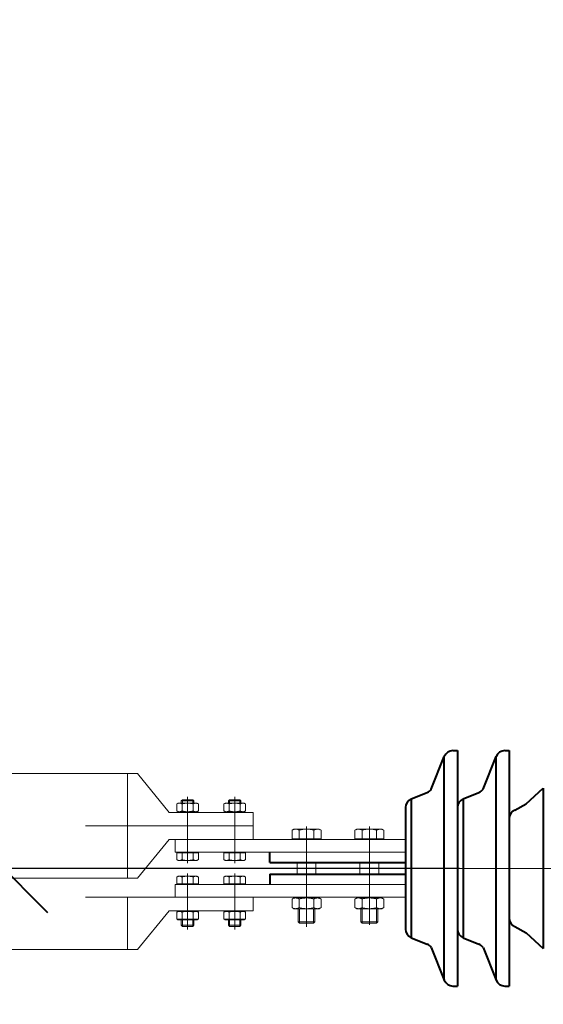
# Model space of a CAD drawing. Header units: millimetres. Extents: x 0 to 594, y 0 to 420.
# Tile 5 of 50: x 82 to 94, y 151 to 174. Entities that reach past the tile are written whole.
import ezdxf

# ---------------------------------------------------------------- set-up
doc = ezdxf.new("R2010")
doc.units = ezdxf.units.MM
for name, pattern in [('K5LT32782', [30.2, 24, -3, 0.2, -3]), ('K5LT_AXLED', [17.302989, 12.802989, -1.5, 1.5, -1.5]), ('K5LT_BASIC', [0]), ('K5LT_DASHED', [6, 4, -2]), ('K5LT_THIN', [0])]:
    doc.linetypes.add(name, pattern=pattern)
doc.styles.add('KDIMTEXTSTYLE', font='GOST_AU.SHX', dxfattribs={"width": 0.96, "oblique": 15, "height": 5})
doc.dimstyles.new('KDIMSTYLE (0.03)', dxfattribs={"dimtxt": 5, "dimasz": 1, "dimexe": 2, "dimexo": 0, "dimgap": 1, "dimtad": 1, "dimlfac": 40, "dimtxsty": 'KDIMTEXTSTYLE', "dimsah": 1, "dimcen": 0, "dimdle": 1, "dimadec": 0, "dimazin": 0, "dimtfac": 0.667, "dimtmove": 0, "dimatfit": 3, "dimfxl": 1, "dimtvp": 1, "dimtfill": 1, "dimtolj": 1, "dimtzin": 0, "dimarcsym": 0})

# ---------------------------------------------------------------- blocks, each defined once
blk = doc.blocks.new('KDIMARROW_03')
at = {"color": 0, "linetype": 'K5LT_BASIC', "lineweight": 40}
blk.add_line((-1.061, -1.061), (1.061, 1.061), dxfattribs=at)
at = {"color": 0, "linetype": 'K5LT_THIN', "lineweight": 18}
for q in [(-1, 0), (2, 0)]:
    blk.add_line((0, 0), q, dxfattribs=at)
blk = doc.blocks.new('U258')
at = {"color": 5, "linetype": 'K5LT_THIN', "lineweight": 18, "true_color": 0x0000ff}
for p, q in [((85.532, 154.516), (85.532, 154.816)), ((85.532, 154.816), (91.032, 154.816)), ((91.032, 154.816), (91.032, 154.516)), ((91.032, 154.516), (85.532, 154.516))]:
    blk.add_line(p, q, dxfattribs=at)
blk = doc.blocks.new('U259')
at = {"color": 5, "linetype": 'K5LT_THIN', "lineweight": 18, "true_color": 0x0000ff}
for p, q in [((85.532, 153.441), (85.532, 153.741)), ((85.532, 153.741), (91.032, 153.741)), ((91.032, 153.741), (91.032, 153.441)), ((91.032, 153.441), (85.532, 153.441))]:
    blk.add_line(p, q, dxfattribs=at)
blk = doc.blocks.new('U320')
at = {"color": 7, "linetype": 'K5LT_DASHED', "lineweight": 18}
for p, q in [((87.39, 155.141), (81.39, 155.141)), ((81.39, 155.141), (81.39, 153.891)), ((84.39, 153.891), (84.39, 155.141)), ((85.828, 154.791), (85.828, 155.166)), ((86.953, 154.791), (86.953, 155.166)), ((87.39, 155.141), (87.39, 154.816)), ((85.39, 154.816), (84.635, 153.891)), ((87.39, 154.816), (85.39, 154.816)), ((81.39, 153.891), (84.635, 153.891))]:
    blk.add_line(p, q, dxfattribs=at)
blk = doc.blocks.new('U321')
at = {"color": 7, "linetype": 'K5LT_DASHED', "lineweight": 18}
for p, q in [((81.39, 155.141), (81.39, 156.391)), ((81.39, 156.391), (84.635, 156.391)), ((84.39, 156.391), (84.39, 155.141)), ((85.39, 155.466), (84.635, 156.391)), ((87.39, 155.466), (85.39, 155.466)), ((85.828, 155.491), (85.828, 155.116)), ((86.953, 155.491), (86.953, 155.116)), ((87.39, 155.141), (87.39, 155.466)), ((87.39, 155.141), (81.39, 155.141))]:
    blk.add_line(p, q, dxfattribs=at)
blk = doc.blocks.new('U322')
at = {"color": 7, "linetype": 'K5LT_DASHED', "lineweight": 18}
for p, q in [((87.39, 153.441), (81.39, 153.441)), ((81.39, 153.441), (81.39, 152.191)), ((84.39, 152.191), (84.39, 153.441)), ((85.828, 153.441), (85.828, 153.466)), ((86.953, 153.091), (86.953, 153.466)), ((87.39, 153.441), (87.39, 153.116)), ((85.39, 153.116), (84.635, 152.191)), ((87.39, 153.116), (85.39, 153.116)), ((85.828, 153.091), (85.828, 153.116)), ((81.39, 152.191), (84.635, 152.191))]:
    blk.add_line(p, q, dxfattribs=at)
blk = doc.blocks.new('U323')
at = {"color": 7, "linetype": 'K5LT_DASHED', "lineweight": 18}
for p, q in [((85.568, 153.08), (85.603, 153.101)), ((85.568, 153.08), (85.568, 152.916)), ((86.036, 152.916), (85.568, 152.916)), ((85.568, 152.916), (85.603, 152.895)), ((85.603, 153.101), (86.053, 153.101)), ((85.698, 153.08), (85.698, 152.916)), ((85.958, 153.08), (85.958, 152.916)), ((86.088, 152.916), (86.036, 152.916)), ((86.088, 153.08), (86.053, 153.101)), ((86.088, 152.916), (86.053, 152.895)), ((86.088, 153.08), (86.088, 152.916)), ((85.603, 152.895), (86.053, 152.895))]:
    blk.add_line(p, q, dxfattribs=at)
for centre, radius, start, end in [((85.633, 152.986), 0.115, 55.5531, 115.5531), ((85.633, 153.01), 0.115, 244.4469, 304.4469), ((85.828, 152.671), 0.43, 72.3875, 107.6125), ((85.828, 153.325), 0.43, 252.3875, 287.6125), ((86.023, 152.986), 0.115, 64.4469, 124.4469), ((86.023, 153.01), 0.115, 235.5531, 295.5531)]:
    blk.add_arc(centre, radius, start, end, dxfattribs=at)
blk = doc.blocks.new('U324')
at = {"color": 7, "linetype": 'K5LT_DASHED', "lineweight": 18}
for p, q in [((86.693, 153.08), (86.728, 153.101)), ((86.693, 153.08), (86.693, 152.916)), ((87.161, 152.916), (86.693, 152.916)), ((86.693, 152.916), (86.728, 152.895)), ((86.728, 153.101), (87.178, 153.101)), ((86.823, 153.08), (86.823, 152.916)), ((87.083, 153.08), (87.083, 152.916)), ((87.213, 152.916), (87.161, 152.916)), ((87.213, 153.08), (87.178, 153.101)), ((87.213, 152.916), (87.178, 152.895)), ((87.213, 153.08), (87.213, 152.916)), ((86.728, 152.895), (87.178, 152.895))]:
    blk.add_line(p, q, dxfattribs=at)
for centre, radius, start, end in [((86.758, 152.986), 0.115, 55.5531, 115.5531), ((86.758, 153.01), 0.115, 244.4469, 304.4469), ((86.953, 152.671), 0.43, 72.3875, 107.6125), ((86.953, 153.325), 0.43, 252.3875, 287.6125), ((87.148, 152.986), 0.115, 64.4469, 124.4469), ((87.148, 153.01), 0.115, 235.5531, 295.5531)]:
    blk.add_arc(centre, radius, start, end, dxfattribs=at)
blk = doc.blocks.new('U325')
at = {"color": 7, "linetype": 'K5LT_DASHED', "lineweight": 18}
for p, q in [((85.568, 155.666), (85.603, 155.686)), ((85.568, 155.501), (85.568, 155.666)), ((85.568, 155.501), (85.603, 155.481)), ((86.053, 155.686), (85.603, 155.686)), ((85.698, 155.501), (85.698, 155.666)), ((85.951, 155.666), (85.958, 155.666)), ((85.958, 155.501), (85.958, 155.666)), ((86.088, 155.666), (86.053, 155.686)), ((86.088, 155.501), (86.053, 155.481)), ((86.088, 155.501), (86.088, 155.666)), ((86.053, 155.481), (85.603, 155.481))]:
    blk.add_line(p, q, dxfattribs=at)
for centre, radius, start, end in [((85.633, 155.571), 0.115, 55.5531, 115.5531), ((85.633, 155.595), 0.115, 244.4469, 304.4469), ((85.828, 155.256), 0.43, 72.3875, 107.6125), ((85.828, 155.91), 0.43, 252.3875, 287.6125), ((86.023, 155.571), 0.115, 64.4469, 124.4469), ((86.023, 155.595), 0.115, 235.5531, 295.5531)]:
    blk.add_arc(centre, radius, start, end, dxfattribs=at)
blk = doc.blocks.new('U326')
at = {"color": 7, "linetype": 'K5LT_DASHED', "lineweight": 18}
for p, q in [((86.693, 155.666), (86.728, 155.686)), ((86.693, 155.501), (86.693, 155.666)), ((86.693, 155.501), (86.728, 155.481)), ((87.178, 155.686), (86.728, 155.686)), ((86.823, 155.501), (86.823, 155.666)), ((87.076, 155.666), (87.083, 155.666)), ((87.083, 155.501), (87.083, 155.666)), ((87.213, 155.666), (87.178, 155.686)), ((87.213, 155.501), (87.178, 155.481)), ((87.213, 155.501), (87.213, 155.666)), ((87.178, 155.481), (86.728, 155.481))]:
    blk.add_line(p, q, dxfattribs=at)
for centre, radius, start, end in [((86.758, 155.571), 0.115, 55.5531, 115.5531), ((86.758, 155.595), 0.115, 244.4469, 304.4469), ((86.953, 155.256), 0.43, 72.3875, 107.6125), ((86.953, 155.91), 0.43, 252.3875, 287.6125), ((87.148, 155.571), 0.115, 64.4469, 124.4469), ((87.148, 155.595), 0.115, 235.5531, 295.5531)]:
    blk.add_arc(centre, radius, start, end, dxfattribs=at)

msp = doc.modelspace()

# ---------------------------------------------------------------- linework, layer by layer
at = {"color": 5, "linetype": 'K5LT_BASIC', "lineweight": 40, "true_color": 0x0000ff}
for p, q in [((92.16437, 156.94055), (92.27012, 156.94055)), ((92.27012, 156.94055), (92.27012, 151.31555)), ((93.40274, 156.94055), (93.50849, 156.94055)), ((93.50849, 156.94055), (93.50849, 151.31555)), ((91.6482, 156.0229), (91.959, 156.80141)), ((91.959, 151.4547), (91.959, 156.80141)), ((92.88657, 156.0229), (93.19736, 156.80141)), ((93.19736, 151.4547), (93.19736, 156.80141)), ((93.91126, 155.67092), (94.32234, 156.04497)), ((94.32234, 156.04497), (94.32234, 152.21113)), ((91.16916, 155.78588), (91.54792, 155.94085)), ((91.16916, 155.78588), (91.16916, 152.47022)), ((92.40753, 155.78588), (92.78628, 155.94085)), ((92.40753, 155.78588), (92.40753, 152.47022)), ((91.03177, 155.58122), (91.03177, 152.67489)), ((92.27013, 155.58122), (92.27013, 152.67489)), ((92.27013, 155.58122), (92.27013, 152.67489)), ((93.50849, 155.58122), (93.50849, 152.67489)), ((93.64586, 155.51595), (93.91126, 155.67092)), ((87.7934, 154.26555), (87.7934, 154.51555)), ((87.7934, 154.26555), (91.03177, 154.26555)), ((87.7934, 153.99055), (91.03177, 153.99055)), ((87.7934, 153.99055), (87.7934, 153.74055)), ((93.64586, 152.74015), (93.91126, 152.58518)), ((91.16916, 152.47022), (91.54792, 152.31525)), ((92.40753, 152.47022), (92.78628, 152.31525)), ((93.91126, 152.58518), (94.32234, 152.21113)), ((91.6482, 152.23321), (91.959, 151.4547)), ((92.88657, 152.23321), (93.19736, 151.4547)), ((92.16437, 151.31555), (92.27012, 151.31555)), ((93.40274, 151.31555), (93.50849, 151.31555))]:
    msp.add_line(p, q, dxfattribs=at)
at = {"color": 7, "linetype": 'K5LT_DASHED', "lineweight": 18}
for p, q in [((85.70451, 155.76555), (85.67767, 155.73871)), ((85.67767, 155.73871), (85.97767, 155.73871)), ((85.67767, 155.68569), (85.67767, 155.73871)), ((85.70451, 155.76555), (85.95083, 155.76555)), ((85.70451, 155.68569), (85.70451, 155.76555)), ((85.82767, 154.25305), (85.82767, 155.84055)), ((85.97767, 155.73871), (85.95083, 155.76555)), ((85.95083, 155.68569), (85.95083, 155.76555)), ((85.97767, 155.68569), (85.97767, 155.73871)), ((86.82951, 155.76555), (86.80267, 155.73871)), ((86.80267, 155.73871), (87.10267, 155.73871)), ((86.80267, 155.68569), (86.80267, 155.73871)), ((86.82951, 155.76555), (87.07583, 155.76555)), ((86.82951, 155.68569), (86.82951, 155.76555)), ((86.95267, 154.25305), (86.95267, 155.84055)), ((87.10267, 155.73871), (87.07583, 155.76555)), ((87.07583, 155.68569), (87.07583, 155.76555)), ((87.10267, 155.68569), (87.10267, 155.73871)), ((85.95083, 155.66555), (85.95083, 155.66765)), ((87.07583, 155.66555), (87.07583, 155.66765)), ((85.61979, 155.46555), (85.61979, 155.48055)), ((86.03554, 155.46555), (86.03554, 155.48055)), ((86.74479, 155.46555), (86.74479, 155.48055)), ((87.16054, 155.46555), (87.16054, 155.48055)), ((88.3219, 155.0387), (88.3684, 155.06555)), ((88.3219, 155.0387), (88.3219, 154.83555)), ((88.3684, 155.06555), (88.9684, 155.06555)), ((88.4951, 155.0387), (88.4951, 154.83555)), ((88.84169, 155.0387), (88.84169, 154.83555)), ((89.0149, 155.0387), (88.9684, 155.06555)), ((89.0149, 155.0387), (89.0149, 154.83555)), ((89.8219, 155.0387), (89.8684, 155.06555)), ((89.8219, 155.0387), (89.8219, 154.83555)), ((89.8684, 155.06555), (90.4684, 155.06555)), ((89.9951, 155.0387), (89.9951, 154.83555)), ((90.34169, 155.0387), (90.34169, 154.83555)), ((90.5149, 155.0387), (90.4684, 155.06555)), ((90.5149, 155.0387), (90.5149, 154.83555)), ((88.38727, 154.83555), (88.3219, 154.83555)), ((88.94952, 154.83555), (88.38727, 154.83555)), ((88.38727, 154.83555), (88.38727, 154.81555)), ((88.38727, 154.81555), (88.4684, 154.81555)), ((88.4684, 154.81555), (88.8684, 154.81555)), ((88.8684, 154.81555), (88.94952, 154.81555)), ((88.94952, 154.83555), (88.94952, 154.81555)), ((89.0149, 154.83555), (88.94952, 154.83555)), ((89.88727, 154.83555), (89.8219, 154.83555)), ((90.44952, 154.83555), (89.88727, 154.83555)), ((89.88727, 154.83555), (89.88727, 154.81555)), ((89.88727, 154.81555), (89.9684, 154.81555)), ((89.9684, 154.81555), (90.3684, 154.81555)), ((90.3684, 154.81555), (90.44952, 154.81555)), ((90.44952, 154.83555), (90.44952, 154.81555)), ((90.5149, 154.83555), (90.44952, 154.83555)), ((85.56779, 154.33569), (85.56779, 154.50055)), ((85.56779, 154.50055), (85.61979, 154.50055)), ((85.56779, 154.33569), (85.60267, 154.31555)), ((85.66267, 154.51555), (85.61979, 154.51555)), ((85.61979, 154.50055), (85.61979, 154.51555)), ((85.61979, 154.50055), (86.03554, 154.50055)), ((85.99267, 154.51555), (85.66267, 154.51555)), ((85.99267, 154.51555), (85.66267, 154.51555)), ((85.97767, 154.51555), (85.67767, 154.51555)), ((85.6977, 154.33569), (85.6977, 154.50055)), ((85.95764, 154.33569), (85.95764, 154.50055)), ((86.03554, 154.51555), (85.99267, 154.51555)), ((86.03554, 154.50055), (86.03554, 154.51555)), ((86.03554, 154.50055), (86.08754, 154.50055)), ((86.08754, 154.33569), (86.05267, 154.31555)), ((86.08754, 154.33569), (86.08754, 154.50055)), ((86.69279, 154.33569), (86.69279, 154.50055)), ((86.69279, 154.50055), (86.74479, 154.50055)), ((86.69279, 154.33569), (86.72767, 154.31555)), ((86.78767, 154.51555), (86.74479, 154.51555)), ((86.74479, 154.50055), (86.74479, 154.51555)), ((86.74479, 154.50055), (87.16054, 154.50055)), ((87.11767, 154.51555), (86.78767, 154.51555)), ((87.11767, 154.51555), (86.78767, 154.51555)), ((87.10267, 154.51555), (86.80267, 154.51555)), ((86.8227, 154.33569), (86.8227, 154.50055)), ((87.08264, 154.33569), (87.08264, 154.50055)), ((87.16054, 154.51555), (87.11767, 154.51555)), ((87.16054, 154.50055), (87.16054, 154.51555)), ((87.16054, 154.50055), (87.21254, 154.50055)), ((87.21254, 154.33569), (87.17767, 154.31555)), ((87.21254, 154.33569), (87.21254, 154.50055)), ((86.05267, 154.31555), (85.60267, 154.31555)), ((87.17767, 154.31555), (86.72767, 154.31555)), ((85.56779, 153.92042), (85.60267, 153.94055)), ((85.56779, 153.92042), (85.56779, 153.75555)), ((85.60267, 153.94055), (86.05267, 153.94055)), ((85.6977, 153.92042), (85.6977, 153.75555)), ((85.82767, 154.00305), (85.82767, 152.66555)), ((85.95764, 153.92042), (85.95764, 153.75555)), ((86.08754, 153.92042), (86.05267, 153.94055)), ((86.08754, 153.92042), (86.08754, 153.75555)), ((86.69279, 153.92042), (86.72767, 153.94055)), ((86.69279, 153.92042), (86.69279, 153.75555)), ((86.72767, 153.94055), (87.17767, 153.94055)), ((86.8227, 153.92042), (86.8227, 153.75555)), ((86.95267, 154.00305), (86.95267, 152.66555)), ((87.08264, 153.92042), (87.08264, 153.75555)), ((87.21254, 153.92042), (87.17767, 153.94055)), ((87.21254, 153.92042), (87.21254, 153.75555)), ((85.61979, 153.75555), (85.56779, 153.75555)), ((86.03554, 153.75555), (85.61979, 153.75555)), ((85.61979, 153.75555), (85.61979, 153.74055)), ((85.61979, 153.74055), (85.66267, 153.74055)), ((85.66267, 153.74055), (85.99267, 153.74055)), ((85.66267, 153.74055), (85.99267, 153.74055)), ((85.67767, 153.74055), (85.97767, 153.74055)), ((85.99267, 153.74055), (86.03554, 153.74055)), ((86.03554, 153.75555), (86.03554, 153.74055)), ((86.08754, 153.75555), (86.03554, 153.75555)), ((86.74479, 153.75555), (86.69279, 153.75555)), ((87.16054, 153.75555), (86.74479, 153.75555)), ((86.74479, 153.75555), (86.74479, 153.74055)), ((86.74479, 153.74055), (86.78767, 153.74055)), ((86.78767, 153.74055), (87.11767, 153.74055)), ((86.78767, 153.74055), (87.11767, 153.74055)), ((86.80267, 153.74055), (87.10267, 153.74055)), ((87.11767, 153.74055), (87.16054, 153.74055)), ((87.16054, 153.75555), (87.16054, 153.74055)), ((87.21254, 153.75555), (87.16054, 153.75555)), ((88.3219, 153.3937), (88.3684, 153.42055)), ((88.3219, 153.3937), (88.3219, 153.19055)), ((88.3684, 153.42055), (88.9684, 153.42055)), ((88.94952, 153.44055), (88.38727, 153.44055)), ((88.38727, 153.44055), (88.38727, 153.42055)), ((88.38727, 153.42055), (88.4684, 153.42055)), ((88.4684, 153.42055), (88.8684, 153.42055)), ((88.4951, 153.3937), (88.4951, 153.19055)), ((88.84169, 153.3937), (88.84169, 153.19055)), ((88.8684, 153.42055), (88.94952, 153.42055)), ((88.94952, 153.44055), (88.94952, 153.42055)), ((89.0149, 153.3937), (88.9684, 153.42055)), ((89.0149, 153.3937), (89.0149, 153.19055)), ((89.8219, 153.3937), (89.8684, 153.42055)), ((89.8219, 153.3937), (89.8219, 153.19055)), ((89.8684, 153.42055), (90.4684, 153.42055)), ((90.44952, 153.44055), (89.88727, 153.44055)), ((89.88727, 153.44055), (89.88727, 153.42055)), ((89.88727, 153.42055), (89.9684, 153.42055)), ((89.9684, 153.42055), (90.3684, 153.42055)), ((89.9951, 153.3937), (89.9951, 153.19055)), ((90.34169, 153.3937), (90.34169, 153.19055)), ((90.3684, 153.42055), (90.44952, 153.42055)), ((90.44952, 153.44055), (90.44952, 153.42055)), ((90.5149, 153.3937), (90.4684, 153.42055)), ((90.5149, 153.3937), (90.5149, 153.19055)), ((88.3219, 153.19055), (88.3684, 153.1637)), ((88.3684, 153.1637), (88.9684, 153.1637)), ((88.4684, 153.1637), (88.4684, 152.84622)), ((88.49907, 153.1637), (88.49907, 152.81555)), ((88.83773, 153.1637), (88.83773, 152.81555)), ((88.8684, 153.1637), (88.8684, 152.84622)), ((89.0149, 153.19055), (88.9684, 153.1637)), ((89.8219, 153.19055), (89.8684, 153.1637)), ((89.8684, 153.1637), (90.4684, 153.1637)), ((89.9684, 153.1637), (89.9684, 152.84622)), ((89.99907, 153.1637), (89.99907, 152.81555)), ((90.33773, 153.1637), (90.33773, 152.81555)), ((90.3684, 153.1637), (90.3684, 152.84622)), ((90.5149, 153.19055), (90.4684, 153.1637)), ((86.03554, 153.11555), (85.61979, 153.11555)), ((85.61979, 153.11555), (85.61979, 153.10055)), ((85.61979, 153.10055), (85.66267, 153.10055)), ((85.66267, 153.10055), (85.70451, 153.10055)), ((85.66267, 153.10055), (85.99267, 153.10055)), ((85.67767, 153.10055), (85.97767, 153.10055)), ((85.67767, 153.10055), (85.67767, 153.0914)), ((85.70451, 153.10055), (85.70451, 153.08252)), ((85.82767, 153.10055), (85.99267, 153.10055)), ((85.95083, 153.10055), (85.95083, 153.08252)), ((85.97767, 153.10055), (85.97767, 153.0914)), ((85.99267, 153.10055), (86.03554, 153.10055)), ((86.03554, 153.11555), (86.03554, 153.10055)), ((87.16054, 153.11555), (86.74479, 153.11555)), ((86.74479, 153.11555), (86.74479, 153.10055)), ((86.74479, 153.10055), (86.78767, 153.10055)), ((86.78767, 153.10055), (86.82951, 153.10055)), ((86.78767, 153.10055), (87.11767, 153.10055)), ((86.80267, 153.10055), (87.10267, 153.10055)), ((86.80267, 153.10055), (86.80267, 153.0914)), ((86.82951, 153.10055), (86.82951, 153.08252)), ((86.95267, 153.10055), (87.11767, 153.10055)), ((87.07583, 153.10055), (87.07583, 153.08252)), ((87.10267, 153.10055), (87.10267, 153.0914)), ((87.11767, 153.10055), (87.16054, 153.10055)), ((87.16054, 153.11555), (87.16054, 153.10055)), ((85.67767, 152.89542), (85.67767, 152.76739)), ((85.97767, 152.76739), (85.67767, 152.76739)), ((85.67767, 152.76739), (85.70451, 152.74055)), ((85.70451, 152.89542), (85.70451, 152.74055)), ((85.95083, 152.74055), (85.70451, 152.74055)), ((85.95083, 152.89542), (85.95083, 152.74055)), ((85.95083, 152.74055), (85.97767, 152.76739)), ((85.97767, 152.89542), (85.97767, 152.76739)), ((86.80267, 152.89542), (86.80267, 152.76739)), ((87.10267, 152.76739), (86.80267, 152.76739)), ((86.80267, 152.76739), (86.82951, 152.74055)), ((86.82951, 152.89542), (86.82951, 152.74055)), ((87.07583, 152.74055), (86.82951, 152.74055)), ((87.07583, 152.89542), (87.07583, 152.74055)), ((87.07583, 152.74055), (87.10267, 152.76739)), ((87.10267, 152.89542), (87.10267, 152.76739)), ((88.8684, 152.84622), (88.4684, 152.84622)), ((88.4684, 152.84622), (88.49907, 152.81555)), ((88.83773, 152.81555), (88.49907, 152.81555)), ((88.83773, 152.81555), (88.8684, 152.84622)), ((90.3684, 152.84622), (89.9684, 152.84622)), ((89.9684, 152.84622), (89.99907, 152.81555)), ((90.33773, 152.81555), (89.99907, 152.81555)), ((90.33773, 152.81555), (90.3684, 152.84622))]:
    msp.add_line(p, q, dxfattribs=at)
at = {"color": 1, "linetype": 'K5LT32782', "lineweight": 13, "true_color": 0xff0000}
for p, q in [((88.6684, 155.12805), (88.6684, 152.73371)), ((90.1684, 155.12805), (90.1684, 152.77885))]:
    msp.add_line(p, q, dxfattribs=at)
at = {"color": 5, "linetype": 'K5LT_THIN', "lineweight": 18, "true_color": 0x0000ff}
for p, q in [((87.7934, 154.26555), (87.7934, 154.51555)), ((87.7934, 154.51555), (91.03177, 154.51555)), ((87.7934, 154.51555), (91.03177, 154.51555)), ((87.7934, 154.26555), (91.03177, 154.26555)), ((88.4434, 153.99055), (88.4434, 154.26555)), ((88.8934, 153.99055), (88.8934, 154.26555)), ((89.9434, 153.99055), (89.9434, 154.26555)), ((90.3934, 153.99055), (90.3934, 154.26555)), ((87.7934, 153.99055), (87.7934, 153.74055)), ((87.7934, 153.99055), (91.03177, 153.99055)), ((87.7934, 153.74055), (91.03177, 153.74055)), ((87.7934, 153.74055), (91.03177, 153.74055))]:
    msp.add_line(p, q, dxfattribs=at)
at = {"color": 30, "linetype": 'K5LT_AXLED', "lineweight": 18, "true_color": 0xff8000}
msp.add_line((104.92499, 154.12805), (85.41181, 154.12805), dxfattribs=at)
at = {"color": 5, "linetype": 'K5LT_BASIC', "lineweight": 40, "true_color": 0x0000ff}
for centre, start, end in [((92.16437, 156.71942), 90, 158.237078), ((93.40274, 156.71942), 90, 158.237078), ((91.46418, 156.14552), 292.252098, 326.322891), ((92.70254, 156.14552), 292.252098, 326.322891), ((91.2529, 155.58122), 112.252098, 180), ((92.49127, 155.58122), 112.252098, 180), ((93.7296, 155.31128), 112.252098, 180), ((93.7296, 152.94482), 180, 247.747902), ((91.2529, 152.67489), 180, 247.747902), ((92.49127, 152.67489), 180, 247.747902), ((91.46418, 152.11058), 33.677109, 67.747902), ((92.70254, 152.11058), 33.677109, 67.747902), ((92.16437, 151.53669), 201.762922, 270), ((93.40274, 151.53669), 201.762922, 270)]:
    msp.add_arc(centre, 0.22114, start, end, dxfattribs=at)
at = {"color": 7, "linetype": 'K5LT_DASHED', "lineweight": 18}
for centre, radius, start, end in [((88.4085, 154.91245), 0.1531, 55.553128, 115.553128), ((88.6684, 154.49282), 0.57273, 72.387526, 107.612474), ((88.9283, 154.91245), 0.1531, 64.446872, 124.446872), ((89.9085, 154.91245), 0.1531, 55.553128, 115.553128), ((90.1684, 154.49282), 0.57273, 72.387526, 107.612474), ((90.4283, 154.91245), 0.1531, 64.446872, 124.446872), ((85.63274, 154.43038), 0.11483, 244.446872, 304.446872), ((85.82767, 154.7451), 0.42955, 252.387526, 287.612474), ((86.02259, 154.43038), 0.11483, 235.553128, 295.553128), ((86.75774, 154.43038), 0.11483, 244.446872, 304.446872), ((86.95267, 154.7451), 0.42955, 252.387526, 287.612474), ((87.14759, 154.43038), 0.11483, 235.553128, 295.553128), ((85.63274, 153.82572), 0.11483, 55.553128, 115.553128), ((85.82767, 153.511), 0.42955, 72.387526, 107.612474), ((86.02259, 153.82572), 0.11483, 64.446872, 124.446872), ((86.75774, 153.82572), 0.11483, 55.553128, 115.553128), ((86.95267, 153.511), 0.42955, 72.387526, 107.612474), ((87.14759, 153.82572), 0.11483, 64.446872, 124.446872), ((88.4085, 153.26745), 0.1531, 55.553128, 115.553128), ((88.6684, 152.84782), 0.57273, 72.387526, 107.612474), ((88.9283, 153.26745), 0.1531, 64.446872, 124.446872), ((89.9085, 153.26745), 0.1531, 55.553128, 115.553128), ((90.1684, 152.84782), 0.57273, 72.387526, 107.612474), ((90.4283, 153.26745), 0.1531, 64.446872, 124.446872), ((88.4085, 153.31681), 0.1531, 244.446872, 304.446872), ((88.6684, 153.73643), 0.57273, 252.387526, 287.612474), ((88.9283, 153.31681), 0.1531, 235.553128, 295.553128), ((89.9085, 153.31681), 0.1531, 244.446872, 304.446872), ((90.1684, 153.73643), 0.57273, 252.387526, 287.612474), ((90.4283, 153.31681), 0.1531, 235.553128, 295.553128)]:
    msp.add_arc(centre, radius, start, end, dxfattribs=at)

# ---------------------------------------------------------------- block references
for name in ['U321', 'U325', 'U326', 'U320', 'U258', 'U259', 'U322', 'U323', 'U324']:
    msp.add_blockref(name, (0, 0))

# ---------------------------------------------------------------- dimensions: what is measured, and where the dimension line sits
at = {"color": 5, "true_color": 0x0000ff}
for base, p1, p2, location in [((70.69349, 221.62805), (95.1684, 49.12805), (95.1684, 221.62805), (70.69349, 135.62805)), ((87.84465, 205.37805), (95.1684, 49.12805), (95.1684, 205.37805), (87.84465, 127.37805)), ((81.43094, 154.12805), (114.91218, 49.12805), (94.32234, 154.12805), (81.43094, 101.12805))]:
    msp.add_linear_dim(base=base, p1=p1, p2=p2, angle=90, location=location, dimstyle='KDIMSTYLE (0.03)', override={"dimexo": 2, "dimpost": '\\H3.5;\\W0.96;\\Q15;<>', "dimblk1": 'KDIMARROW_03', "dimblk2": 'KDIMARROW_03', "dimse1": 0, "dimse2": 0, "dimclrt": 7, "dimtolj": 1}, dxfattribs=at).render()

doc.saveas('drawing.dxf')
